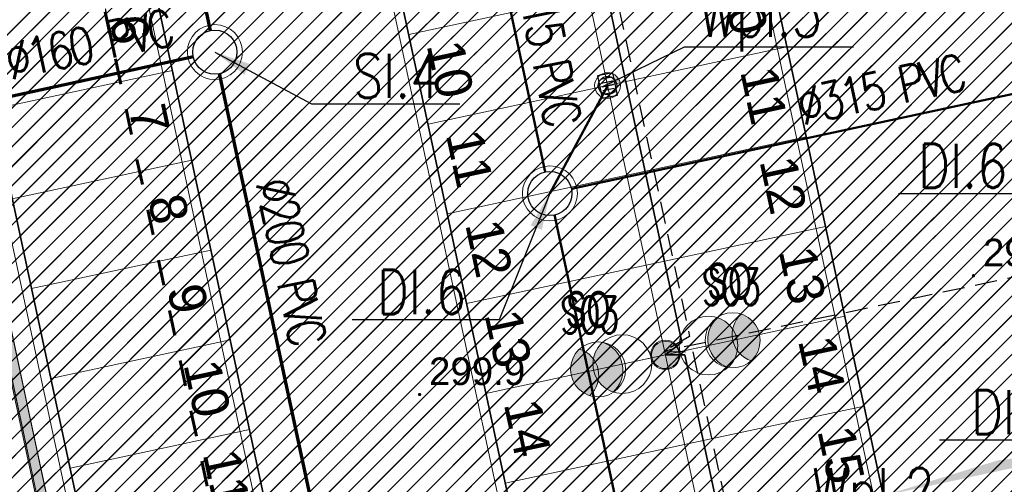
# Model space of a CAD drawing. Header units: metres. Extents: x 6567444 to 13135881, y 5574237 to 11149086.
# Tile 92 of 191: x 6567897 to 6567924, y 5574410 to 5574422. Entities that reach past the tile are written whole.
import ezdxf
from ezdxf.enums import TextEntityAlignment as Align

# ---------------------------------------------------------------- set-up
doc = ezdxf.new("R2010")
doc.units = ezdxf.units.M
for name, pattern in [('KOR', [1.4, 0.7, -0.7]), ('Krawędzie ukryte xs', [0.9, 0.6, -0.3]), ('Przerywana gęsta', [90, 60, -30])]:
    doc.linetypes.add(name, pattern=pattern)
for name, color, linetype, lineweight in [('_TT_KAN_D', 96, 'Continuous', 50), ('_TT_KAN_D_OPIS_DN', 7, 'Continuous', 30), ('_TT_KAN_D_Opis_PKT_I', 7, 'Continuous', 30), ('_TT_KAN_D_Opis_PKT_wpust', 7, 'Continuous', 30), ('_TT_KAN_D_WPUST', 7, 'Continuous', 25), ('_TT_KAN_S_Opis_DN', 7, 'Continuous', 30), ('_TT_KAN_S_Opis_PKT_Siec_I', 7, 'Continuous', 30), ('_TT_KAN_S_ZEWN', 34, 'Continuous', 70), ('_TT_opis', 7, 'Continuous', 25), ('_TT_WODA_PRZYLACZE', 150, 'KOR', 60), ('OTRN', 7, 'Continuous', 13), ('SEL_sieci_kable_nN_oswietlenie', 7, 'SEL_eNN', 35), ('SEL_sieci_oswietlenie_oprawy', 152, 'Continuous', 20)]:
    doc.layers.add(name, color=color, linetype=linetype, lineweight=lineweight)
for name, color, linetype in [('FORMA - Arch 01 - 820-G Rysunki Obrazki', 7, 'Continuous'), ('FORMA - Arch 01 - PZT 1 Strefy', 7, 'Continuous'), ('FORMA - Arch 01 - PZT 2 Budynki', 7, 'Continuous'), ('FORMA - Arch 01 - PZT-3 Zagospodarowanie', 7, 'Continuous'), ('FORMA - Arch 01 - PZT-6 Uzbrojenie - Oświeltlenia', 7, 'Continuous'), ('OTRN_O', 7, 'Continuous'), ('SEL_atrybut_bloku1', 7, 'Continuous'), ('SEL_atrybut_bloku2', 9, 'Continuous')]:
    doc.layers.add(name, color=color, linetype=linetype)
doc.styles.add('ARIAL', font='arial.ttf')
doc.styles.add('BDOT', font='arial.ttf', dxfattribs={"width": 0.9})
doc.styles.add('pzt_11-06-2015 (2)$0$RomanS', font='romans.shx')
doc.styles.add('ROMANS', font='romans.shx', dxfattribs={"width": 0.9})
doc.styles.get("Standard").update_dxf_attribs({"font": 'arial.ttf'})
doc.styles.add('STYL_AUTOMATYCZNY_10', font='arial.ttf', dxfattribs={"width": 0.8})
doc.styles.add('STYL_AUTOMATYCZNY_12', font='arial.ttf', dxfattribs={"width": 0.6})
doc.linetypes.add('SEL_eNN', pattern='A,5,["eNN",ARIAL,S=1,R=0,X=1.45,Y=0.25],5', length=10)
doc.dimstyles.new('ISO-25', dxfattribs={"dimtxt": 2.5, "dimasz": 2.5, "dimexe": 1.25, "dimexo": 0.625, "dimtad": 1, "dimtxsty": 'Standard', "dimcen": 2.5, "dimadec": 0, "dimazin": 0, "dimtfac": 1, "dimtmove": 0, "dimatfit": 3, "dimfxl": 1, "dimarcsym": 0})
pattern_1 = [(45, (0, 0), (-0.265165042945, 0.265165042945), [])]

# ---------------------------------------------------------------- blocks, each defined once
blk = doc.blocks.new('OTRN')
at = {"layer": 'OTRN', "color": 0, "const_width": 0.09}
blk.add_lwpolyline([(-0.045, 0, 1), (0.045, 0, 1)], format="xyb", close=True, dxfattribs=at)
at = {"layer": 'OTRN_O', "color": 0, "style": 'BDOT'}
blk.add_attdef('RZEDNA', (0.514, 0.515), '', height=1.5, dxfattribs=at)
blk = doc.blocks.new('_MDCP')
at = {"layer": 'OTRN', "color": 14, "xscale": 0.5, "yscale": 0.5, "zscale": 0.5}
for p, values in [((6567923.179, 5574415.527, 299.635), {'RZEDNA': '299.6'}), ((6567908.094, 5574412.293, 299.875), {'RZEDNA': '299.9'})]:
    blk.add_blockref('OTRN', p, dxfattribs=at).add_auto_attribs(values)
blk = doc.blocks.new('Ściana_2', base_point=(6567903.66, 5574381.663))
at = {"layer": 'FORMA - Arch 01 - PZT 2 Budynki', "linetype": 'Continuous', "lineweight": 0, "true_color": 0x000000}
blk.add_hatch(color=18, dxfattribs=at).paths.add_polyline_path([(6567892.22, 5574433.466), (6567903.304, 5574381.893), (6567903.597, 5574381.956), (6567892.513, 5574433.529)])
at = {"layer": 'FORMA - Arch 01 - PZT 2 Budynki', "color": 7, "linetype": 'Continuous', "lineweight": 18, "flags": 128}
for points in [[(6567903.66, 5574381.663), (6567892.45, 5574433.822)], [(6567892.22, 5574433.466), (6567903.304, 5574381.893)]]:
    blk.add_lwpolyline(points, dxfattribs=at)
blk = doc.blocks.new('Miejsca parkingowe 27[14]', base_point=(6567912.847, 5574444.948))
at = {"layer": 'FORMA - Arch 01 - PZT-3 Zagospodarowanie', "color": 7, "linetype": 'Przerywana gęsta', "lineweight": 13}
for p, q in [((6567918.1, 5574420.507), (6567913.212, 5574419.456)), ((6567918.626, 5574418.062), (6567913.737, 5574417.012)), ((6567919.151, 5574415.618), (6567914.262, 5574414.568)), ((6567919.676, 5574413.174), (6567914.788, 5574412.123)), ((6567920.201, 5574410.73), (6567915.313, 5574409.679))]:
    blk.add_line(p, q, dxfattribs=at)
at = {"layer": 'FORMA - Arch 01 - PZT-3 Zagospodarowanie', "color": 7, "lineweight": 13, "style": 'STYL_AUTOMATYCZNY_10'}
for tag, p in [('num_start_0', (6567912.22, 5574443.634)), ('num_start_1', (6567912.746, 5574441.189)), ('num_start_2', (6567913.271, 5574438.737)), ('num_start_3', (6567913.796, 5574436.301)), ('num_start_4', (6567914.321, 5574433.848)), ('num_start_5', (6567914.847, 5574431.404)), ('num_start_6', (6567915.372, 5574428.968)), ('num_start_7', (6567915.897, 5574426.516)), ('num_start_8', (6567916.423, 5574424.071)), ('num_start_9', (6567916.948, 5574421.628)), ('num_start_10', (6567917.473, 5574419.192)), ('num_start_11', (6567917.999, 5574416.748)), ('num_start_12', (6567918.524, 5574414.295)), ('num_start_13', (6567919.049, 5574411.859)), ('num_start_14', (6567919.575, 5574409.407)), ('num_start_15', (6567920.1, 5574406.962))]:
    blk.add_attdef(tag, text='', height=1, rotation=282.1296, dxfattribs=at).set_placement(p, align=Align.MIDDLE_CENTER)
blk = doc.blocks.new('Miejsca parkingowe 27[15]', base_point=(6567903.07, 5574442.847))
at = {"layer": 'FORMA - Arch 01 - PZT-3 Zagospodarowanie', "color": 7, "linetype": 'Przerywana gęsta', "lineweight": 13}
for p, q in [((6567907.798, 5574420.849), (6567912.687, 5574421.9)), ((6567908.323, 5574418.405), (6567913.212, 5574419.456)), ((6567908.849, 5574415.961), (6567913.737, 5574417.012)), ((6567909.374, 5574413.517), (6567914.262, 5574414.568)), ((6567909.899, 5574411.073), (6567914.788, 5574412.123)), ((6567910.425, 5574408.629), (6567915.313, 5574409.679))]:
    blk.add_line(p, q, dxfattribs=at)
at = {"layer": 'FORMA - Arch 01 - PZT-3 Zagospodarowanie', "color": 7, "lineweight": 13, "style": 'STYL_AUTOMATYCZNY_10'}
for tag, p in [('num_start_0', (6567904.206, 5574441.911)), ('num_start_1', (6567904.731, 5574439.467)), ('num_start_2', (6567905.256, 5574437.014)), ('num_start_3', (6567905.782, 5574434.579)), ('num_start_4', (6567906.307, 5574432.126)), ('num_start_5', (6567906.832, 5574429.682)), ('num_start_6', (6567907.357, 5574427.246)), ('num_start_7', (6567907.883, 5574424.793)), ('num_start_8', (6567908.408, 5574422.349)), ('num_start_9', (6567908.933, 5574419.905)), ('num_start_10', (6567909.459, 5574417.469)), ('num_start_11', (6567909.984, 5574415.025)), ('num_start_12', (6567910.509, 5574412.572)), ('num_start_13', (6567911.035, 5574410.137)), ('num_start_14', (6567911.56, 5574407.684)), ('num_start_15', (6567912.085, 5574405.24))]:
    blk.add_attdef(tag, text='', height=1, rotation=282.1296, dxfattribs=at).set_placement(p, align=Align.MIDDLE_CENTER)
blk = doc.blocks.new('Miejsca parkingowe 27[19]', base_point=(6567898.21, 5574434.53))
at = {"layer": 'FORMA - Arch 01 - PZT-3 Zagospodarowanie', "color": 7, "linetype": 'Przerywana gęsta', "lineweight": 13}
for p, q in [((6567901.361, 5574419.865), (6567896.473, 5574418.814)), ((6567901.887, 5574417.42), (6567896.998, 5574416.37)), ((6567902.412, 5574414.976), (6567897.524, 5574413.926)), ((6567902.937, 5574412.532), (6567898.049, 5574411.481)), ((6567903.463, 5574410.088), (6567898.574, 5574409.037))]:
    blk.add_line(p, q, dxfattribs=at)
at = {"layer": 'FORMA - Arch 01 - PZT-3 Zagospodarowanie', "color": 7, "lineweight": 13, "style": 'STYL_AUTOMATYCZNY_10'}
for tag, p in [('num_start_0', (6567897.583, 5574433.215)), ('num_start_1', (6567898.108, 5574430.771)), ('num_start_2', (6567898.633, 5574428.318)), ('num_start_3', (6567899.159, 5574425.882)), ('num_start_4', (6567899.684, 5574423.43)), ('num_start_5', (6567900.209, 5574420.986)), ('num_start_6', (6567900.734, 5574418.55)), ('num_start_7', (6567901.26, 5574416.097)), ('num_start_8', (6567901.785, 5574413.653)), ('num_start_9', (6567902.31, 5574411.209)), ('num_start_10', (6567902.836, 5574408.773)), ('num_start_11', (6567903.361, 5574406.329)), ('num_start_12', (6567903.886, 5574403.876))]:
    blk.add_attdef(tag, text='', height=1, rotation=282.1296, dxfattribs=at).set_placement(p, align=Align.MIDDLE_CENTER)
blk = doc.blocks.new('PR1183 Chorzów Metalowców V09_TT')
at = {"layer": 'FORMA - Arch 01 - PZT 1 Strefy', "linetype": 'Continuous', "lineweight": 0, "true_color": 0x69697f}
h = blk.add_hatch(dxfattribs=at)
h.set_pattern_fill('ANSI31', color=8, scale=3, style=0)
h.set_pattern_definition(pattern_1)
h.paths.add_polyline_path([(6567868.664, 5574447.184), (6567873.254, 5574448.171), (6567873.813, 5574447.81), (6567888.539, 5574450.975, -0.233884), (6567889.399, 5574450.758, -0.164402), (6567889.726, 5574450.208), (6567892.634, 5574436.678), (6567887.555, 5574435.586), (6567887.676, 5574435.026), (6567887.676, 5574435.025, -0.414102), (6567887.215, 5574434.313), (6567887.039, 5574434.275), (6567887.371, 5574432.73), (6567888.657, 5574433.007), (6567888.619, 5574433.183, -0.414214), (6567889.08, 5574433.895), (6567893.049, 5574434.749), (6567893.322, 5574433.479), (6567898.21, 5574434.53), (6567906.331, 5574396.74), (6567909.836, 5574380.434), (6567926.815, 5574389.768), (6567940.833, 5574410.263, 0.198373), (6567942.208, 5574417.794), (6567932.917, 5574461.025), (6567905.128, 5574455.052, -0.414214), (6567901.564, 5574457.355), (6567901.459, 5574457.843, -0.414214), (6567903.762, 5574461.407), (6567939.749, 5574469.141, -0.063253), (6567941.005, 5574469.249), (6567939.792, 5574475.428, -0.052799), (6567938.687, 5574475.025), (6567900.546, 5574466.853, -0.086628), (6567900.202, 5574466.839), (6567886.587, 5574463.893), (6567887.53, 5574459.452), (6567888.307, 5574455.835), (6567882.192, 5574454.521), (6567875.153, 5574453.008), (6567867.754, 5574451.418)])
h.paths.add_polyline_path([(6567903.07, 5574442.847), (6567912.847, 5574444.948), (6567923.521, 5574395.283), (6567913.745, 5574393.181)], flags=0)
h.paths.add_polyline_path([(6567925.121, 5574405.928, -0.004779), (6567925.109, 5574405.984), (6567925.133, 5574405.989)], flags=0)
h.paths.add_polyline_path([(6567932.495, 5574408.258), (6567927.607, 5574407.207), (6567918.151, 5574451.203), (6567927.928, 5574453.304), (6567936.333, 5574414.197), (6567931.445, 5574413.146)], flags=0)
at = {"layer": 'FORMA - Arch 01 - PZT 1 Strefy', "linetype": 'Continuous', "lineweight": 0, "true_color": 0x577933}
h = blk.add_hatch(dxfattribs=at)
h.set_pattern_fill('ANSI31', color=77, scale=3, style=0)
h.set_pattern_definition(pattern_1)
h.paths.add_polyline_path([(6567874.014, 5574368.787), (6567903.73, 5574375.51), (6567926.87, 5574388.23), (6567941.769, 5574410.008), (6567945.87, 5574425.68), (6567946.274, 5574437.791), (6567944.961, 5574438.318), (6567943.09, 5574447.025), (6567939.696, 5574458.048), (6567938.856, 5574457.187), (6567945.454, 5574426.488), (6567940.566, 5574425.437), (6567942.208, 5574417.794, -0.198349), (6567940.833, 5574410.263), (6567926.815, 5574389.768), (6567903.433, 5574376.914), (6567873.643, 5574370.512)])
at = {"layer": 'FORMA - Arch 01 - PZT 1 Strefy', "linetype": 'Continuous', "lineweight": 0, "true_color": 0x606060}
h = blk.add_hatch(dxfattribs=at)
h.set_pattern_fill('ANSI31', color=251, scale=3, style=0)
h.set_pattern_definition(pattern_1)
h.paths.add_polyline_path([(6567871.897, 5574368.332), (6567874.014, 5574368.787), (6567873.643, 5574370.512), (6567903.422, 5574376.912), (6567909.835, 5574380.437), (6567906.331, 5574396.74), (6567901.444, 5574395.69), (6567900.638, 5574399.438, 0.414214), (6567899.925, 5574399.899), (6567899.749, 5574399.861), (6567903.66, 5574381.663), (6567879.003, 5574376.364), (6567879.525, 5574373.939), (6567879.51, 5574373.936), (6567873.199, 5574372.58), (6567872.678, 5574375.004), (6567872.546, 5574374.976), (6567856.579, 5574449.269), (6567867.702, 5574451.66), (6567867.644, 5574451.942), (6567854.542, 5574449.228), (6567857.367, 5574436.081), (6567857.331, 5574436.103), (6567866.955, 5574391.323), (6567867.301, 5574389.716), (6567869.023, 5574381.702), (6567871.013, 5574372.442), (6567871.082, 5574372.125), (6567871.526, 5574370.057)])
at = {"layer": 'FORMA - Arch 01 - PZT 1 Strefy', "linetype": 'Continuous', "lineweight": 0, "ltscale": 5, "true_color": 0xf0e6d9}
h = blk.add_hatch(dxfattribs=at)
h.set_pattern_fill('ANSI31', color=254, scale=3, style=0)
h.set_pattern_definition(pattern_1)
h.paths.add_polyline_path([(6567856.579, 5574449.269), (6567872.546, 5574374.976), (6567872.678, 5574375.004), (6567873.199, 5574372.58), (6567879.525, 5574373.939), (6567879.003, 5574376.364), (6567903.66, 5574381.663), (6567892.45, 5574433.822), (6567887.371, 5574432.73), (6567883.877, 5574448.989), (6567868.965, 5574445.784), (6567867.702, 5574451.66)])
at = {"layer": 'FORMA - Arch 01 - PZT 1 Strefy', "linetype": 'Continuous', "lineweight": 0, "true_color": 0x4b7a78}
h = blk.add_hatch(dxfattribs=at)
h.set_pattern_fill('ANSI31', color=137, scale=3, style=0)
h.set_pattern_definition(pattern_1)
h.paths.add_polyline_path([(6567921.252, 5574405.841), (6567912.847, 5574444.948), (6567903.07, 5574442.847), (6567911.475, 5574403.74)])
at = {"layer": 'FORMA - Arch 01 - PZT 1 Strefy', "linetype": 'Continuous', "lineweight": 0, "true_color": 0x606060}
h = blk.add_hatch(dxfattribs=at)
h.set_pattern_fill('ANSI31', color=251, scale=3, style=0)
h.set_pattern_definition(pattern_1)
h.paths.add_polyline_path([(6567889.08, 5574433.895, 0.414214), (6567888.619, 5574433.183), (6567888.657, 5574433.007), (6567892.45, 5574433.822), (6567899.482, 5574401.102), (6567899.658, 5574401.14, 0.414214), (6567900.119, 5574401.853), (6567893.175, 5574434.162), (6567893.049, 5574434.749)])
at = {"layer": 'FORMA - Arch 01 - PZT 1 Strefy', "linetype": 'Continuous', "lineweight": 0, "true_color": 0x4b7a78}
h = blk.add_hatch(dxfattribs=at)
h.set_pattern_fill('ANSI31', color=137, scale=3, style=0)
h.set_pattern_definition(pattern_1)
h.paths.add_polyline_path([(6567893.322, 5574433.479), (6567900.119, 5574401.853, -0.063809), (6567900.132, 5574401.701), (6567905.039, 5574402.755), (6567898.21, 5574434.53)])
at = {"layer": 'FORMA - Arch 01 - PZT-3 Zagospodarowanie', "linetype": 'Continuous', "lineweight": 5}
for points in [[(6567923.844, 5574409.251), (6567927.082, 5574409.651), (6567923.904, 5574408.968)], [(6567923.844, 5574409.251), (6567920.727, 5574408.286), (6567923.904, 5574408.968)]]:
    blk.add_hatch(color=7, dxfattribs=at).paths.add_polyline_path(points)
at = {"layer": 'FORMA - Arch 01 - PZT-6 Uzbrojenie - Oświeltlenia', "linetype": 'Continuous', "lineweight": 13}
for points in [[(6567916.498, 5574411.782, 0.57735), (6567916.206, 5574413.137, 0.57735)], [(6567913.078, 5574412.465, 0.57735), (6567913.369, 5574411.11, 0.57735)]]:
    blk.add_hatch(color=7, dxfattribs=at).paths.add_polyline_path(points)
at = {"layer": 'FORMA - Arch 01 - 820-G Rysunki Obrazki', "color": 1, "linetype": 'Krawędzie ukryte xs', "lineweight": 25}
for points in [[(6567922.269, 5574459.498), (6567925.299, 5574445.401), (6567924.596, 5574445.002), (6567925.388, 5574444.988), (6567928.458, 5574430.699), (6567927.756, 5574430.301), (6567928.548, 5574430.286), (6567931.551, 5574416.422), (6567930.86, 5574415.628), (6567914.776, 5574412.226)], [(6567908.484, 5574441.454), (6567909.252, 5574441.315), (6567912.289, 5574427.258), (6567911.587, 5574426.86), (6567912.379, 5574426.845), (6567915.447, 5574412.623), (6567914.734, 5574412.218), (6567915.538, 5574412.203), (6567918.472, 5574398.601), (6567917.782, 5574397.808)]]:
    blk.add_lwpolyline(points, dxfattribs=at)
at = {"layer": 'FORMA - Arch 01 - PZT 1 Strefy', "color": 254, "linetype": 'Continuous', "lineweight": 13, "true_color": 0xd2d2ff}
for p, q in [((6567912.847, 5574444.948), (6567923.521, 5574395.283)), ((6567913.745, 5574393.181), (6567903.07, 5574442.847)), ((6567898.21, 5574434.53), (6567906.331, 5574396.74))]:
    blk.add_line(p, q, dxfattribs=at)
at = {"layer": 'FORMA - Arch 01 - PZT 1 Strefy', "color": 131, "linetype": 'Continuous', "lineweight": 13, "true_color": 0x97f4f0}
for p, q in [((6567921.252, 5574405.841), (6567912.847, 5574444.948)), ((6567903.07, 5574442.847), (6567911.475, 5574403.74)), ((6567905.039, 5574402.755), (6567898.21, 5574434.53)), ((6567893.322, 5574433.479), (6567900.119, 5574401.853))]:
    blk.add_line(p, q, dxfattribs=at)
at = {"layer": 'FORMA - Arch 01 - PZT 1 Strefy', "color": 9, "linetype": 'Continuous', "lineweight": 13}
for p, q in [((6567900.119, 5574401.853), (6567893.175, 5574434.162)), ((6567892.45, 5574433.822), (6567899.482, 5574401.102))]:
    blk.add_line(p, q, dxfattribs=at)
at = {"layer": 'FORMA - Arch 01 - PZT 1 Strefy', "color": 254, "linetype": 'Continuous', "lineweight": 0, "true_color": 0xe3cfb5}
blk.add_line((6567903.66, 5574381.663), (6567892.45, 5574433.822), dxfattribs=at)
at = {"layer": 'FORMA - Arch 01 - PZT-3 Zagospodarowanie', "color": 7, "linetype": 'Continuous', "lineweight": 35}
for p, q in [((6567912.847, 5574444.948), (6567923.521, 5574395.283)), ((6567903.07, 5574442.847), (6567913.745, 5574393.181)), ((6567898.21, 5574434.53), (6567909.834, 5574380.443)), ((6567893.154, 5574434.26), (6567900.119, 5574401.853))]:
    blk.add_line(p, q, dxfattribs=at)
at = {"layer": 'FORMA - Arch 01 - PZT-3 Zagospodarowanie', "color": 7, "linetype": 'Continuous', "lineweight": 18}
blk.add_line((6567907.959, 5574443.898), (6567918.633, 5574394.232), dxfattribs=at)
at = {"layer": 'FORMA - Arch 01 - PZT-6 Uzbrojenie - Oświeltlenia', "color": 7, "linetype": 'Continuous', "lineweight": 13}
for centre, radius in [((6567915.961, 5574412.375), 0.8), ((6567913.615, 5574411.871), 0.8), ((6567914.788, 5574412.123), 0.4), ((6567914.788, 5574412.123), 0.4)]:
    blk.add_circle(centre, radius, dxfattribs=at)
for centre, start, end in [((6567916.743, 5574412.544), 132.1296, 252.1296), ((6567912.832, 5574411.703), 312.1296, 72.1296)]:
    blk.add_arc(centre, 0.8, start, end, dxfattribs=at)
at = {"layer": 'FORMA - Arch 01 - PZT 2 Budynki', "color": 7, "lineweight": 18}
blk.add_blockref('Ściana_2', (6567903.66, 5574381.663), dxfattribs=at)
at = {"layer": 'FORMA - Arch 01 - PZT-3 Zagospodarowanie', "color": 7, "linetype": 'Przerywana gęsta', "lineweight": 15}
ref = blk.add_blockref('Miejsca parkingowe 27[14]', (6567912.847, 5574444.948), dxfattribs=at)
ref.add_attrib('num_start_9', '10', dxfattribs={"color": 7, "lineweight": 13, "height": 1, "rotation": 282.1296, "style": 'STYL_AUTOMATYCZNY_10'}).set_placement((6567916.948, 5574421.628), align=Align.MIDDLE_CENTER)
ref.add_attrib('num_start_10', '11', dxfattribs={"color": 7, "lineweight": 13, "height": 1, "rotation": 282.1296, "style": 'STYL_AUTOMATYCZNY_10'}).set_placement((6567917.473, 5574419.192), align=Align.MIDDLE_CENTER)
ref.add_attrib('num_start_11', '12', dxfattribs={"color": 7, "lineweight": 13, "height": 1, "rotation": 282.1296, "style": 'STYL_AUTOMATYCZNY_10'}).set_placement((6567917.999, 5574416.748), align=Align.MIDDLE_CENTER)
ref.add_attrib('num_start_12', '13', dxfattribs={"color": 7, "lineweight": 13, "height": 1, "rotation": 282.1296, "style": 'STYL_AUTOMATYCZNY_10'}).set_placement((6567918.524, 5574414.295), align=Align.MIDDLE_CENTER)
ref.add_attrib('num_start_13', '14', dxfattribs={"color": 7, "lineweight": 13, "height": 1, "rotation": 282.1296, "style": 'STYL_AUTOMATYCZNY_10'}).set_placement((6567919.049, 5574411.859), align=Align.MIDDLE_CENTER)
ref.add_attrib('num_start_14', '15', dxfattribs={"color": 7, "lineweight": 13, "height": 1, "rotation": 282.1296, "style": 'STYL_AUTOMATYCZNY_10'}).set_placement((6567919.575, 5574409.407), align=Align.MIDDLE_CENTER)
ref = blk.add_blockref('Miejsca parkingowe 27[15]', (6567903.07, 5574442.847), dxfattribs=at)
ref.add_attrib('num_start_9', '10', dxfattribs={"color": 7, "lineweight": 13, "height": 1, "rotation": 282.1296, "style": 'STYL_AUTOMATYCZNY_10'}).set_placement((6567908.933, 5574419.905), align=Align.MIDDLE_CENTER)
ref.add_attrib('num_start_10', '11', dxfattribs={"color": 7, "lineweight": 13, "height": 1, "rotation": 282.1296, "style": 'STYL_AUTOMATYCZNY_10'}).set_placement((6567909.459, 5574417.469), align=Align.MIDDLE_CENTER)
ref.add_attrib('num_start_11', '12', dxfattribs={"color": 7, "lineweight": 13, "height": 1, "rotation": 282.1296, "style": 'STYL_AUTOMATYCZNY_10'}).set_placement((6567909.984, 5574415.025), align=Align.MIDDLE_CENTER)
ref.add_attrib('num_start_12', '13', dxfattribs={"color": 7, "lineweight": 13, "height": 1, "rotation": 282.1296, "style": 'STYL_AUTOMATYCZNY_10'}).set_placement((6567910.509, 5574412.572), align=Align.MIDDLE_CENTER)
ref.add_attrib('num_start_13', '14', dxfattribs={"color": 7, "lineweight": 13, "height": 1, "rotation": 282.1296, "style": 'STYL_AUTOMATYCZNY_10'}).set_placement((6567911.035, 5574410.137), align=Align.MIDDLE_CENTER)
ref = blk.add_blockref('Miejsca parkingowe 27[19]', (6567898.21, 5574434.53), dxfattribs=at)
ref.add_attrib('num_start_5', '6', dxfattribs={"color": 7, "lineweight": 13, "height": 1, "rotation": 282.1296, "style": 'STYL_AUTOMATYCZNY_10'}).set_placement((6567900.209, 5574420.986), align=Align.MIDDLE_CENTER)
ref.add_attrib('num_start_6', '7', dxfattribs={"color": 7, "lineweight": 13, "height": 1, "rotation": 282.1296, "style": 'STYL_AUTOMATYCZNY_10'}).set_placement((6567900.734, 5574418.55), align=Align.MIDDLE_CENTER)
ref.add_attrib('num_start_7', '8', dxfattribs={"color": 7, "lineweight": 13, "height": 1, "rotation": 282.1296, "style": 'STYL_AUTOMATYCZNY_10'}).set_placement((6567901.26, 5574416.097), align=Align.MIDDLE_CENTER)
ref.add_attrib('num_start_8', '9', dxfattribs={"color": 7, "lineweight": 13, "height": 1, "rotation": 282.1296, "style": 'STYL_AUTOMATYCZNY_10'}).set_placement((6567901.785, 5574413.653), align=Align.MIDDLE_CENTER)
ref.add_attrib('num_start_9', '10', dxfattribs={"color": 7, "lineweight": 13, "height": 1, "rotation": 282.1296, "style": 'STYL_AUTOMATYCZNY_10'}).set_placement((6567902.31, 5574411.209), align=Align.MIDDLE_CENTER)
ref.add_attrib('num_start_10', '11', dxfattribs={"color": 7, "lineweight": 13, "height": 1, "rotation": 282.1296, "style": 'STYL_AUTOMATYCZNY_10'}).set_placement((6567902.836, 5574408.773), align=Align.MIDDLE_CENTER)
at = {"layer": 'FORMA - Arch 01 - 820-G Rysunki Obrazki', "color": 7, "linetype": 'Continuous', "lineweight": 13, "char_height": 1, "attachment_point": 7, "rotation": 0, "style": 'STYL_AUTOMATYCZNY_12'}
for insert in [(6567915.937, 5574413.613), (6567912.08, 5574412.843)]:
    blk.add_mtext('\\A1;{\\pql;\\fArial|b0|i0|c238|p0;\\W0.600000;SO}', dxfattribs=dict(at, insert=insert))
blk = doc.blocks.new('tb wpust')
at = {"layer": '_TT_KAN_D_WPUST', "lineweight": 30}
for p, q in [((-0.21, 0.154), (-0.21, -0.166)), ((-0.105, 0.154), (-0.105, -0.166)), ((-0.004, 0.154), (-0.004, -0.166)), ((0.1, 0.154), (0.1, -0.166)), ((0.205, 0.154), (0.205, -0.166))]:
    blk.add_line(p, q, dxfattribs=at)
blk.add_lwpolyline([(-0.31, -0.21), (0.31, -0.21), (0.31, 0.21), (-0.31, 0.21)], close=True, dxfattribs=at)
at = {"layer": '_TT_KAN_D_WPUST', "lineweight": 18}
blk.add_circle((0, 0), 0.35, dxfattribs=at)
at = {"layer": '_TT_KAN_D_WPUST', "color": 96, "lineweight": 30}
blk.add_circle((0, 0), 0.25, dxfattribs=at)
blk = doc.blocks.new('GE.I.6640.1.468.2024_MDCP_dodatkowe pomiary_12.03.2026')
at = {"layer": 'OTRN', "color": 14, "xscale": 0.5, "yscale": 0.5, "zscale": 0.5}
for p, values in [((6567923.179, 5574415.527, 299.635), {'RZEDNA': '299.6'}), ((6567908.094, 5574412.293, 299.875), {'RZEDNA': '299.9'})]:
    blk.add_blockref('OTRN', p, dxfattribs=at).add_auto_attribs(values)
blk = doc.blocks.new('oprawa zewnetrzna stojaca')
for points in [[(2.625, 0, 0.267949), (2.25, 0.65, 0.57735), (2.25, -0.65, 0.267949)], [(0.375, 0, 1), (-0.375, 0, 1)]]:
    blk.add_hatch(color=256).paths.add_polyline_path(points)
blk.add_line((1.125, 0), (0.375, 0))
for centre, radius in [((1.875, 0), 0.75), ((0, 0), 0.375)]:
    blk.add_circle(centre, radius)
blk.add_arc((2.625, 0), 0.75, 120, 240)
at = {"layer": 'SEL_atrybut_bloku1', "style": 'ROMANS', "width": 0.6, "flags": 8}
blk.add_attdef('TYP', text='', height=1, dxfattribs=at).set_placement((1.873, 0.9), align=Align.CENTER)
at = {"layer": 'SEL_atrybut_bloku2', "style": 'ROMANS', "width": 0.6, "flags": 8}
for tag, p in [('OPIS1', (1.873, -1.638)), ('OPIS2', (1.873, -2.499))]:
    blk.add_attdef(tag, text='', height=0.75, dxfattribs=at).set_placement(p, align=Align.CENTER)
blk = doc.blocks.new('PT-IE-001 PZT - instal. elektr XREFF')
at = {"layer": 'SEL_sieci_kable_nN_oswietlenie', "ltscale": 0.5}
for points in [[(6567908.466, 5574442.709), (6567909.002, 5574442.742), (6567912.088, 5574428.381), (6567911.621, 5574428.109), (6567911.621, 5574428.109), (6567912.153, 5574428.077), (6567915.24, 5574413.716), (6567914.788, 5574413.373), (6567914.788, 5574413.373)], [(6567914.788, 5574413.373), (6567915.314, 5574413.373), (6567918.289, 5574399.528), (6567917.877, 5574399.002)]]:
    blk.add_lwpolyline(points, dxfattribs=at)
at = {"layer": 'SEL_sieci_oswietlenie_oprawy'}
ref = blk.add_blockref('oprawa zewnetrzna stojaca', (6567914.788, 5574413.373), dxfattribs=dict(at, rotation=12.20053319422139))
ref.add_attrib('TYP', 'SO3', dxfattribs={"layer": 'SEL_atrybut_bloku1', "height": 1, "style": 'ROMANS', "width": 0.6, "flags": 8}).set_placement((6567916.585, 5574414.728), align=Align.CENTER)
ref = blk.add_blockref('oprawa zewnetrzna stojaca', (6567914.788, 5574413.373), dxfattribs=dict(at, rotation=192.200533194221))
ref.add_attrib('TYP', 'SO3', dxfattribs={"layer": 'SEL_atrybut_bloku1', "height": 1, "style": 'ROMANS', "width": 0.6, "flags": 8}).set_placement((6567912.728, 5574413.958), align=Align.CENTER)

msp = doc.modelspace()

# ---------------------------------------------------------------- block references
at = {"layer": 'Defpoints'}
msp.add_blockref('GE.I.6640.1.468.2024_MDCP_dodatkowe pomiary_12.03.2026', (0, 0), dxfattribs=at)

# ---------------------------------------------------------------- next in the draw order: block references
msp.add_blockref('PR1183 Chorzów Metalowców V09_TT', (0, 1.25))

# ---------------------------------------------------------------- next in the draw order: block references
msp.add_blockref('_MDCP', (0, 0))

# ---------------------------------------------------------------- next in the draw order: linework, layer by layer
at = {"layer": '_TT_KAN_D'}
for p, q in [((6567927.031, 5574421.075), (6567912.229, 5574417.894)), ((6567913.219, 5574420.703, 300.305), (6567911.643, 5574417.768))]:
    msp.add_line(p, q, dxfattribs=at)
for points in [[(6567907.032, 5574439.221), (6567911.516, 5574418.354)], [(6567911.769, 5574417.181), (6567914.026, 5574406.678)]]:
    msp.add_lwpolyline(points, dxfattribs=at)
at = {"layer": '_TT_KAN_D', "lineweight": 13}
msp.add_circle((6567911.643, 5574417.768), 0.75, dxfattribs=at)
at = {"layer": '_TT_KAN_D', "lineweight": 30}
msp.add_circle((6567911.643, 5574417.768), 0.6, dxfattribs=at)
at = {"layer": '_TT_KAN_S_ZEWN'}
for points in [[(6567900.048, 5574433.116), (6567902.393, 5574422.203)], [(6567895.66, 5574420.138), (6567901.932, 5574421.492)]]:
    msp.add_lwpolyline(points, dxfattribs=at)
at = {"layer": '_TT_KAN_S_ZEWN', "lineweight": 13}
msp.add_circle((6567902.519, 5574421.616), 0.75, dxfattribs=at)
at = {"layer": '_TT_KAN_S_ZEWN', "lineweight": 30}
msp.add_circle((6567902.519, 5574421.616), 0.6, dxfattribs=at)
at = {"layer": '_TT_opis', "lineweight": 18}
msp.add_lwpolyline([(6567892.208, 5574436.2), (6567903.418, 5574384.041)], dxfattribs=at)
at = {"layer": '_TT_WODA_PRZYLACZE'}
msp.add_lwpolyline([(6567893.132, 5574432.2), (6567896.328, 5574432.882), (6567898.043, 5574429.641), (6567908.457, 5574381.189), (6567910.259, 5574377.083)], dxfattribs=at)

# ---------------------------------------------------------------- next in the draw order: block references
at = {"layer": '_TT_KAN_D_WPUST', "rotation": 101.9259753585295}
msp.add_blockref('tb wpust', (6567913.212, 5574420.706, 300.305), dxfattribs=at)

# ---------------------------------------------------------------- next in the draw order: texts
at = {"layer": '_TT_KAN_D_OPIS_DN', "char_height": 1, "attachment_point": 1, "style": 'pzt_11-06-2015 (2)$0$RomanS'}
for insert, rotation in [((6567911.6, 5574424.25), 281.3148), ((6567918.301, 5574420.6), 12.2227)]:
    msp.add_mtext_dynamic_manual_height_columns('\\T0.85;\\W0.8;%%C315 PVC', width=9.13673, gutter_width=12.5, heights=[0], dxfattribs=dict(at, insert=insert, rotation=rotation))
at = {"layer": '_TT_KAN_D_Opis_PKT_I', "char_height": 1.2, "attachment_point": 3, "style": 'ROMANS'}
for s, insert in [('\\W0.8;DI.6.1', (6567925.337, 5574419.119)), ('\\W0.8;DI.6', (6567909.361, 5574415.685)), ('\\W0.8;DI.6.4', (6567926.779, 5574412.409))]:
    msp.add_mtext(s, dxfattribs=dict(at, insert=insert))
at = {"layer": '_TT_KAN_S_Opis_DN', "char_height": 1, "attachment_point": 1, "style": 'pzt_11-06-2015 (2)$0$RomanS'}
for s, insert, rotation in [('\\T0.85;\\W0.8;%%C160 PVC', (6567896.727, 5574421.836), 12.0081), ('\\T0.85;\\W0.8;%%C200 PVC', (6567904.608, 5574418.28), 281.8875)]:
    msp.add_mtext_dynamic_manual_height_columns(s, width=9.13673, gutter_width=12.5, heights=[0], dxfattribs=dict(at, insert=insert, rotation=rotation))
at = {"layer": '_TT_KAN_S_Opis_PKT_Siec_I', "insert": (6567906.276, 5574421.567), "char_height": 1.2, "attachment_point": 1, "style": 'ROMANS'}
msp.add_mtext('\\W0.8;SI.4', dxfattribs=at)

# ---------------------------------------------------------------- next in the draw order: leaders
at = {"layer": '_TT_KAN_D_Opis_PKT_I', "lineweight": 25, "annotation_type": 0, "has_hookline": 1, "hookline_direction": 1}
for points, text_width in [([(6567927.618, 5574421.201), (6567926.233, 5574417.76), (6567925.233, 5574417.76)], 3.474), ([(6567911.643, 5574417.768), (6567910.257, 5574414.327), (6567909.257, 5574414.327)], 2.377), ([(6567929.06, 5574414.492), (6567927.675, 5574411.05), (6567926.675, 5574411.05)], 3.794)]:
    msp.add_leader(points, dimstyle='ISO-25', override={"dimasz": 1, "dimgap": 0.625, "dimtad": 3}, dxfattribs=dict(at, text_width=text_width))
at = {"layer": '_TT_KAN_S_Opis_PKT_Siec_I', "lineweight": 25, "annotation_type": 0, "has_hookline": 1, "hookline_direction": 0, "text_width": 2.423}
msp.add_leader([(6567902.519, 5574421.616), (6567905.146, 5574420.208), (6567906.146, 5574420.208)], dimstyle='ISO-25', override={"dimasz": 1, "dimgap": 0.625, "dimtad": 3}, dxfattribs=at)

# ---------------------------------------------------------------- next in the draw order: block references
msp.add_blockref('PT-IE-001 PZT - instal. elektr XREFF', (0, 0))

# ---------------------------------------------------------------- next in the draw order: hatches: boundary and pattern name
at = {"layer": 'FORMA - Arch 01 - PZT 1 Strefy', "linetype": 'Continuous', "lineweight": 0, "true_color": 0x69697f}
h = msp.add_hatch(dxfattribs=at)
h.set_pattern_fill('ANSI31', color=8, scale=3, style=0)
h.set_pattern_definition(pattern_1)
h.paths.add_polyline_path([(6567868.664, 5574447.184), (6567873.254, 5574448.171), (6567873.813, 5574447.81), (6567888.539, 5574450.975, -0.233884), (6567889.399, 5574450.758, -0.164402), (6567889.726, 5574450.208), (6567892.634, 5574436.678), (6567887.555, 5574435.586), (6567887.676, 5574435.026), (6567887.676, 5574435.025, -0.414102), (6567887.215, 5574434.313), (6567887.039, 5574434.275), (6567887.371, 5574432.73), (6567888.657, 5574433.007), (6567888.619, 5574433.183, -0.414214), (6567889.08, 5574433.895), (6567893.049, 5574434.749), (6567893.322, 5574433.479), (6567898.21, 5574434.53), (6567906.331, 5574396.74), (6567909.836, 5574380.434), (6567926.815, 5574389.768), (6567940.833, 5574410.263, 0.198373), (6567942.208, 5574417.794), (6567932.917, 5574461.025), (6567905.128, 5574455.052, -0.414214), (6567901.564, 5574457.355), (6567901.459, 5574457.843, -0.414214), (6567903.762, 5574461.407), (6567939.749, 5574469.141, -0.063253), (6567941.005, 5574469.249), (6567939.792, 5574475.428, -0.052799), (6567938.687, 5574475.025), (6567900.546, 5574466.853, -0.086628), (6567900.202, 5574466.839), (6567886.587, 5574463.893), (6567887.53, 5574459.452), (6567888.307, 5574455.835), (6567882.192, 5574454.521), (6567875.153, 5574453.008), (6567867.754, 5574451.418)])
h.paths.add_polyline_path([(6567903.07, 5574442.847), (6567912.847, 5574444.948), (6567923.521, 5574395.283), (6567913.745, 5574393.181)], flags=0)
h.paths.add_polyline_path([(6567925.121, 5574405.928, -0.004779), (6567925.109, 5574405.984), (6567925.133, 5574405.989)], flags=0)
h.paths.add_polyline_path([(6567932.495, 5574408.258), (6567927.607, 5574407.207), (6567918.151, 5574451.203), (6567927.928, 5574453.304), (6567936.333, 5574414.197), (6567931.445, 5574413.146)], flags=0)
at = {"layer": 'FORMA - Arch 01 - PZT 1 Strefy', "linetype": 'Continuous', "lineweight": 0, "true_color": 0x577933}
h = msp.add_hatch(dxfattribs=at)
h.set_pattern_fill('ANSI31', color=77, scale=3, style=0)
h.set_pattern_definition(pattern_1)
h.paths.add_polyline_path([(6567874.014, 5574368.787), (6567903.73, 5574375.51), (6567926.87, 5574388.23), (6567941.769, 5574410.008), (6567945.87, 5574425.68), (6567946.274, 5574437.791), (6567944.961, 5574438.318), (6567943.09, 5574447.025), (6567939.696, 5574458.048), (6567938.856, 5574457.187), (6567945.454, 5574426.488), (6567940.566, 5574425.437), (6567942.208, 5574417.794, -0.198349), (6567940.833, 5574410.263), (6567926.815, 5574389.768), (6567903.433, 5574376.914), (6567873.643, 5574370.512)])
at = {"layer": 'FORMA - Arch 01 - PZT 1 Strefy', "linetype": 'Continuous', "lineweight": 0, "true_color": 0x606060}
h = msp.add_hatch(dxfattribs=at)
h.set_pattern_fill('ANSI31', color=251, scale=3, style=0)
h.set_pattern_definition(pattern_1)
h.paths.add_polyline_path([(6567871.897, 5574368.332), (6567874.014, 5574368.787), (6567873.643, 5574370.512), (6567903.422, 5574376.912), (6567909.835, 5574380.437), (6567906.331, 5574396.74), (6567901.444, 5574395.69), (6567900.638, 5574399.438, 0.414214), (6567899.925, 5574399.899), (6567899.749, 5574399.861), (6567903.66, 5574381.663), (6567879.003, 5574376.364), (6567879.525, 5574373.939), (6567879.51, 5574373.936), (6567873.199, 5574372.58), (6567872.678, 5574375.004), (6567872.546, 5574374.976), (6567856.579, 5574449.269), (6567867.702, 5574451.66), (6567867.644, 5574451.942), (6567854.542, 5574449.228), (6567857.367, 5574436.081), (6567857.331, 5574436.103), (6567866.955, 5574391.323), (6567867.301, 5574389.716), (6567869.023, 5574381.702), (6567871.013, 5574372.442), (6567871.082, 5574372.125), (6567871.526, 5574370.057)])
at = {"layer": 'FORMA - Arch 01 - PZT 1 Strefy', "linetype": 'Continuous', "lineweight": 0, "ltscale": 5, "true_color": 0xf0e6d9}
h = msp.add_hatch(dxfattribs=at)
h.set_pattern_fill('ANSI31', color=254, scale=3, style=0)
h.set_pattern_definition(pattern_1)
h.paths.add_polyline_path([(6567856.579, 5574449.269), (6567872.546, 5574374.976), (6567872.678, 5574375.004), (6567873.199, 5574372.58), (6567879.525, 5574373.939), (6567879.003, 5574376.364), (6567903.66, 5574381.663), (6567892.45, 5574433.822), (6567887.371, 5574432.73), (6567883.877, 5574448.989), (6567868.965, 5574445.784), (6567867.702, 5574451.66)])
at = {"layer": 'FORMA - Arch 01 - PZT 1 Strefy', "linetype": 'Continuous', "lineweight": 0, "true_color": 0x4b7a78}
h = msp.add_hatch(dxfattribs=at)
h.set_pattern_fill('ANSI31', color=137, scale=3, style=0)
h.set_pattern_definition(pattern_1)
h.paths.add_polyline_path([(6567921.252, 5574405.841), (6567912.847, 5574444.948), (6567903.07, 5574442.847), (6567911.475, 5574403.74)])
at = {"layer": 'FORMA - Arch 01 - PZT 1 Strefy', "linetype": 'Continuous', "lineweight": 0, "true_color": 0x606060}
h = msp.add_hatch(dxfattribs=at)
h.set_pattern_fill('ANSI31', color=251, scale=3, style=0)
h.set_pattern_definition(pattern_1)
h.paths.add_polyline_path([(6567889.08, 5574433.895, 0.414214), (6567888.619, 5574433.183), (6567888.657, 5574433.007), (6567892.45, 5574433.822), (6567899.482, 5574401.102), (6567899.658, 5574401.14, 0.414214), (6567900.119, 5574401.853), (6567893.175, 5574434.162), (6567893.049, 5574434.749)])
at = {"layer": 'FORMA - Arch 01 - PZT 1 Strefy', "linetype": 'Continuous', "lineweight": 0, "true_color": 0x4b7a78}
h = msp.add_hatch(dxfattribs=at)
h.set_pattern_fill('ANSI31', color=137, scale=3, style=0)
h.set_pattern_definition(pattern_1)
h.paths.add_polyline_path([(6567893.322, 5574433.479), (6567900.119, 5574401.853, -0.063809), (6567900.132, 5574401.701), (6567905.039, 5574402.755), (6567898.21, 5574434.53)])

# ---------------------------------------------------------------- next in the draw order: linework, layer by layer
at = {"layer": '_TT_KAN_S_ZEWN'}
msp.add_lwpolyline([(6567906.832, 5574401.548), (6567902.645, 5574421.03)], dxfattribs=at)
at = {"layer": 'FORMA - Arch 01 - PZT 1 Strefy', "color": 254, "linetype": 'Continuous', "lineweight": 13, "true_color": 0xd2d2ff}
for p, q in [((6567912.847, 5574444.948), (6567923.521, 5574395.283)), ((6567913.745, 5574393.181), (6567903.07, 5574442.847)), ((6567898.21, 5574434.53), (6567906.331, 5574396.74))]:
    msp.add_line(p, q, dxfattribs=at)
at = {"layer": 'FORMA - Arch 01 - PZT 1 Strefy', "color": 131, "linetype": 'Continuous', "lineweight": 13, "true_color": 0x97f4f0}
for p, q in [((6567921.252, 5574405.841), (6567912.847, 5574444.948)), ((6567903.07, 5574442.847), (6567911.475, 5574403.74)), ((6567905.039, 5574402.755), (6567898.21, 5574434.53)), ((6567893.322, 5574433.479), (6567900.119, 5574401.853))]:
    msp.add_line(p, q, dxfattribs=at)
at = {"layer": 'FORMA - Arch 01 - PZT 1 Strefy', "color": 9, "linetype": 'Continuous', "lineweight": 13}
for p, q in [((6567900.119, 5574401.853), (6567893.175, 5574434.162)), ((6567892.45, 5574433.822), (6567899.482, 5574401.102))]:
    msp.add_line(p, q, dxfattribs=at)
at = {"layer": 'FORMA - Arch 01 - PZT 1 Strefy', "color": 254, "linetype": 'Continuous', "lineweight": 0, "true_color": 0xe3cfb5}
msp.add_line((6567903.66, 5574381.663), (6567892.45, 5574433.822), dxfattribs=at)

# ---------------------------------------------------------------- next in the draw order: texts
at = {"layer": '_TT_KAN_D_Opis_PKT_wpust', "lineweight": 25, "char_height": 1.2, "attachment_point": 1, "style": 'ROMANS'}
for s, insert in [('\\W0.8;WpI.3', (6567915.719, 5574423.232)), ('\\W0.8;WpI.2', (6567918.787, 5574410.292, 300.305))]:
    msp.add_mtext(s, dxfattribs=dict(at, insert=insert))

# ---------------------------------------------------------------- next in the draw order: leaders
at = {"layer": '_TT_KAN_D_Opis_PKT_wpust', "lineweight": 25, "annotation_type": 0, "has_hookline": 1, "hookline_direction": 0, "text_width": 3.474}
msp.add_leader([(6567913.062, 5574420.67), (6567915.313, 5574421.757), (6567915.813, 5574421.757)], dimstyle='ISO-25', override={"dimasz": 0.5, "dimgap": 0.625, "dimtad": 3}, dxfattribs=at)

doc.saveas('drawing.dxf')
